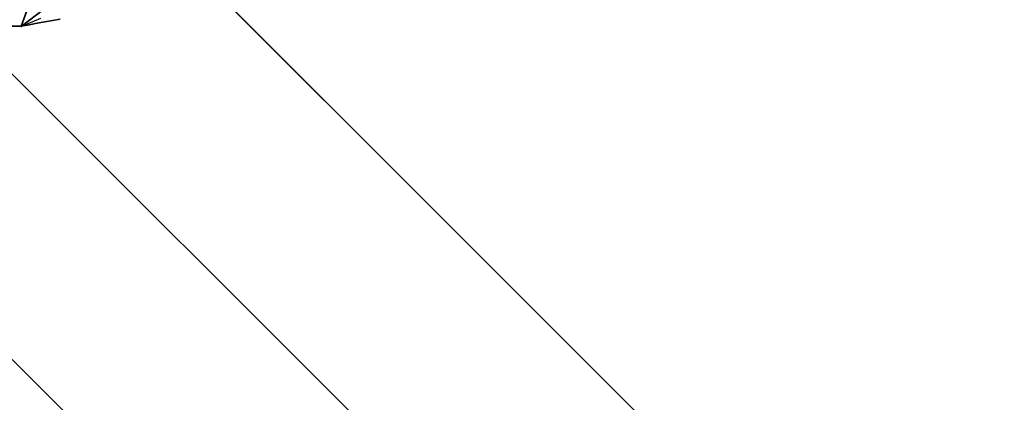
# Model space of a CAD drawing. Header units: millimetres. Extents: x -1690 to 192, y -898 to 54.
# Tile 14 of 256: x -1666.07 to -1662.41, y -888.49 to -887.07. Entities that reach past the tile are written whole.
import ezdxf

# ---------------------------------------------------------------- set-up
doc = ezdxf.new("R2010")
doc.units = ezdxf.units.MM
doc.header["$MEASUREMENT"] = 0
doc.layers.add('OVIDIO 186x93x72h', color=7, linetype='Continuous')

msp = doc.modelspace()

# ---------------------------------------------------------------- linework, layer by layer
at = {"layer": 'OVIDIO 186x93x72h'}
for points in [[(-1688.4247, -863.879), (-1655.8984, -896.4053)], [(-1655.8984, -896.4053), (-1688.4247, -863.879)], [(-1656.4287, -896.9356), (-1688.955, -864.4093)], [(-1656.9591, -897.4659), (-1689.4853, -864.9397)], [(-1689.4853, -864.9397), (-1656.9591, -897.4659)], [(-1661.3785, -890.9252), (-1682.9446, -869.3591)], [(-1662.4391, -891.9859), (-1684.0052, -870.4197)], [(-1666.0616, -887.0921), (-1665.2906, -884.9738)], [(-1665.2906, -884.9738), (-1666.0616, -887.0921)], [(-1666.0614, -887.0916), (-1666.1342, -887.0915)], [(-1666.0614, -887.0916), (-1666.0735, -887.0917)], [(-1666.0735, -887.0917), (-1666.0616, -887.0921)]]:
    msp.add_lwpolyline(points, dxfattribs=at)
at = {"layer": 'OVIDIO 186x93x72h', "extrusion": (0, -1.59187e-08, 1)}
for points in [[(-1665.2906, -884.9737), (-1666.0615, -887.0918)], [(-1666.0615, -887.0918), (-1665.2906, -884.9737)]]:
    msp.add_lwpolyline(points, dxfattribs=at)
at = {"layer": 'OVIDIO 186x93x72h', "extrusion": (0.999884, 0.000231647, 0.015199)}
for points in [[(-885.04, 742.6114), (-896.0163, 22.5044)], [(-896.0163, 22.5044), (-885.04, 742.6114)]]:
    msp.add_lwpolyline(points, dxfattribs=at)
at = {"layer": 'OVIDIO 186x93x72h', "extrusion": (0.000231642, 0.999884, -0.015217)}
for points in [[(1655.6907, -16.2727), (1666.6534, 703.8107)], [(1666.6534, 703.8107), (1655.6907, -16.2727)], [(1667.7138, 703.7946), (1656.7511, -16.2888)], [(1656.7511, -16.2888), (1667.7138, 703.7946)]]:
    msp.add_lwpolyline(points, dxfattribs=at)
at = {"layer": 'OVIDIO 186x93x72h', "extrusion": (0.999884, 0.000231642, 0.015217)}
for points in [[(-896.1685, 22.5461), (-885.2056, 742.6432)], [(-897.6683, 22.5699), (-886.7055, 742.6602)]]:
    msp.add_lwpolyline(points, dxfattribs=at)
at = {"layer": 'OVIDIO 186x93x72h', "extrusion": (1.52158e-08, 0, 1)}
for points in [[(-1666.0615, -887.0918), (-1666.179, -887.0905), (-1666.2507, -887.0875), (-1666.3226, -887.0828), (-1666.3946, -887.0763), (-1666.4667, -887.0681), (-1666.5389, -887.0581), (-1666.6109, -887.0463), (-1666.6829, -887.0327), (-1666.7547, -887.0174), (-1666.8262, -887.0002), (-1666.8974, -886.9813), (-1666.9683, -886.9605), (-1667.0387, -886.938), (-1667.1085, -886.9138), (-1667.1778, -886.8878), (-1667.2465, -886.8602), (-1667.3145, -886.8308), (-1667.3817, -886.7998), (-1667.448, -886.7671), (-1667.5135, -886.7329), (-1667.578, -886.6971), (-1667.6416, -886.6597), (-1667.7041, -886.6209), (-1667.7655, -886.5807), (-1667.8257, -886.5391), (-1667.8848, -886.4961), (-1667.9426, -886.4519), (-1667.9992, -886.4064), (-1668.0544, -886.3597), (-1668.1083, -886.3119), (-1668.1608, -886.263), (-1668.2119, -886.2131)], [(-1668.2119, -886.2131), (-1668.1608, -886.263), (-1668.1083, -886.3119), (-1668.0544, -886.3597), (-1667.9992, -886.4064), (-1667.9426, -886.4519), (-1667.8848, -886.4961), (-1667.8257, -886.5391), (-1667.7655, -886.5807), (-1667.7041, -886.6209), (-1667.6416, -886.6597), (-1667.578, -886.6971), (-1667.5135, -886.7329), (-1667.448, -886.7671), (-1667.3817, -886.7998), (-1667.3145, -886.8308), (-1667.2465, -886.8602), (-1667.1778, -886.8878), (-1667.1085, -886.9138), (-1667.0387, -886.938), (-1666.9683, -886.9605), (-1666.8974, -886.9813), (-1666.8262, -887.0002), (-1666.7547, -887.0174), (-1666.6829, -887.0327), (-1666.6109, -887.0463), (-1666.5389, -887.0581), (-1666.4667, -887.0681), (-1666.3946, -887.0763), (-1666.3226, -887.0828), (-1666.2507, -887.0875), (-1666.179, -887.0905), (-1666.1076, -887.0917), (-1666.0615, -887.0918)]]:
    msp.add_lwpolyline(points, dxfattribs=at)
at = {"layer": 'OVIDIO 186x93x72h', "extrusion": (0.999885, 0.000231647, 0.015188)}
for points in [[(-886.0894, 742.5964), (-897.0738, 22.4992)], [(-897.0738, 22.4992), (-886.0894, 742.5964)]]:
    msp.add_lwpolyline(points, dxfattribs=at)
at = {"layer": 'OVIDIO 186x93x72h', "extrusion": (1, 0, -6.53461e-05)}
for points in [[(-887.0921, 717.2647), (-887.0918, 718.7647)], [(-887.0918, 718.7647), (-887.0921, 717.2647)]]:
    msp.add_lwpolyline(points, dxfattribs=at)
at = {"layer": 'OVIDIO 186x93x72h'}
for points in [[(-1666.0616, -887.0921, 717.3736), (-1665.9531, -887.0093, 717.3717)], [(-1665.9531, -887.0093, 717.3717), (-1666.0616, -887.0921, 717.3736)], [(-1666.0615, -887.0918, 718.8736), (-1666.032, -887.086, 718.8732), (-1666.0029, -887.0804, 718.8719), (-1665.9742, -887.0751, 718.8699), (-1665.9459, -887.0699, 718.8671), (-1665.9179, -887.065, 718.8634)], [(-1665.9179, -887.065, 718.8634), (-1665.9459, -887.0699, 718.8671), (-1665.9742, -887.0751, 718.8699), (-1666.0029, -887.0804, 718.8719), (-1666.032, -887.086, 718.8732), (-1666.0615, -887.0918, 718.8736)], [(-1665.9903, -887.0632, 718.1213), (-1666.0137, -887.0728, 718.1225), (-1666.0373, -887.0825, 718.1232), (-1666.0612, -887.0922, 718.1234)]]:
    msp.add_polyline3d(points, dxfattribs=at)

doc.saveas('drawing.dxf')
